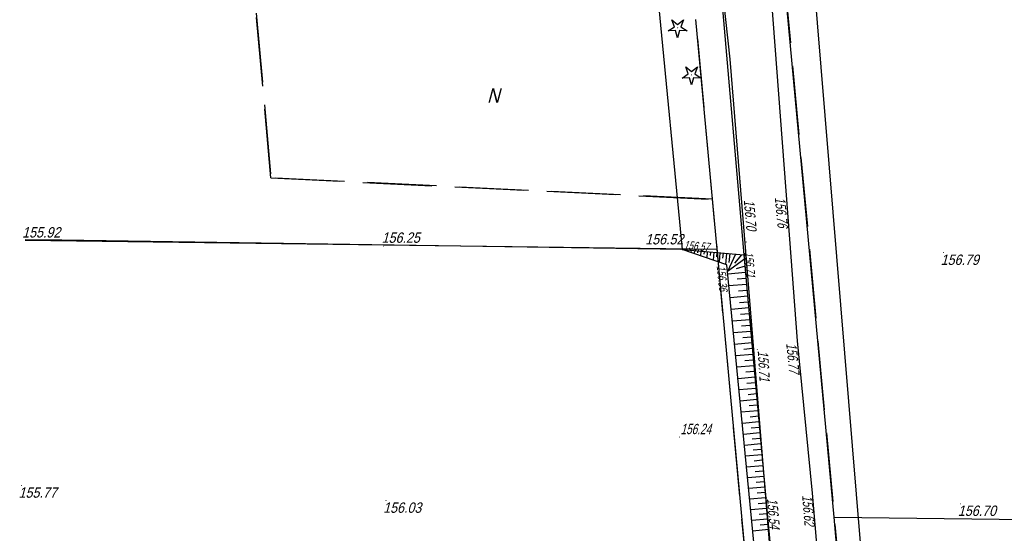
# Model space of a CAD drawing. Header units: metres. Extents: x 6582395 to 6583921, y 5752654 to 5753685.
# Tile 15 of 42: x 6583000 to 6583086, y 5753236 to 5753280. Entities that reach past the tile are written whole.
import ezdxf

# ---------------------------------------------------------------- set-up
doc = ezdxf.new("R2010")
doc.units = ezdxf.units.M
doc.header["$LTSCALE"] = 2
for name, pattern in [('1.0_0.5', [38.1, 25.4, -12.7]), ('1.5_0.5', [50.8, 38.1, -12.7]), ('GESTRICHELT', [4, 3, -1]), ('mz1.25_0.5', [44.45, 31.75, -12.7])]:
    doc.linetypes.add(name, pattern=pattern)
for name, color, linetype in [('000 Inne (niezydentyfikowane)', 7, 'Continuous'), ('210-Oznaczenie użytku', 7, 'Continuous'), ('217-Granica konturu klasyfikcyjnego', 7, 'Continuous'), ('218-Granica użytku', 7, 'Continuous'), ('219-Linia granicy', 7, 'Continuous'), ('403-Punkt określonej wysokości', 7, 'Continuous'), ('403-Punkt określonej wysokości - rzędna', 7, 'Continuous'), ('403-Punkt określonej wysokości-Atr2', 7, 'Continuous'), ('420-Krawędź jezdni', 7, 'Continuous'), ('581-Oś przewodu-SWPOD', 7, 'Continuous'), ('801-Punkt określonej wysokości', 7, 'Continuous'), ('902-Ogrodzenie trwałe symb.', 7, 'Continuous'), ('drzewo iglaste (punkt)', 7, 'Continuous'), ('jezdnia (powierzchnia)', 7, 'Continuous'), ('przewód telekomunikacyjny (linia)', 7, 'Continuous'), ('punkt wysokościowy sztuczny', 7, 'Continuous'), ('punkt wysokościowy sztuczny-Atr2', 7, 'Continuous'), ('skarpa nieumocniona (powierzchnia)', 7, 'Continuous')]:
    doc.layers.add(name, color=color, linetype=linetype)
doc.styles.add('STIL4', font='txt')
doc.linetypes.add('902-500', pattern='A,95.25,0,[2,014 Plan fotowoltaika Florentynow Mariampol zal 1.shx,S=0.058796,R=0,X=0,Y=0],95.25', length=190.5)

# ---------------------------------------------------------------- blocks, each defined once
blk = doc.blocks.new('801')
at = {"linetype": 'Continuous'}
blk.add_hatch(color=7, dxfattribs=at).paths.add_polyline_path([(0.045, 0, -1), (-0.045, 0, -1)], flags=16)
blk = doc.blocks.new('OP011')
at = {"linetype": 'Continuous'}
blk.add_hatch(color=256, dxfattribs=at).paths.add_polyline_path([(0.05, 0, -1), (-0.05, 0, -1)], flags=16)
for p, q in [((-0.828, -0.268), (-0.283, 0.093)), ((-0.283, 0.093), (-0.512, 0.706)), ((-0.512, 0.706), (0, 0.299)), ((0, 0.299), (0.512, 0.706)), ((0.512, 0.706), (0.283, 0.093)), ((0.283, 0.093), (0.828, -0.268)), ((-0.175, -0.24), (-0.828, -0.268)), ((0, -0.87), (-0.175, -0.24)), ((0.175, -0.24), (0, -0.87)), ((0.828, -0.268), (0.175, -0.24))]:
    blk.add_line(p, q, dxfattribs=at)
blk = doc.blocks.new('PW02')
at = {"linetype": 'Continuous'}
blk.add_hatch(color=256, dxfattribs=at).paths.add_polyline_path([(0.045, 0, -1), (-0.045, 0, -1)], flags=16)

msp = doc.modelspace()

# ---------------------------------------------------------------- linework, layer by layer
at = {"layer": '000 Inne (niezydentyfikowane)', "color": 7, "linetype": 'Continuous'}
for p, q in [((6583058.49, 5753260.4), (6583058.48, 5753260.27)), ((6583058.77, 5753260.37), (6583058.76, 5753260.27)), ((6583059.05, 5753260.35), (6583059.03, 5753260.08)), ((6583059.33, 5753260.32), (6583059.31, 5753260.16)), ((6583059.61, 5753260.3), (6583059.57, 5753259.89)), ((6583059.89, 5753260.27), (6583059.87, 5753260.04)), ((6583060.17, 5753260.25), (6583060.12, 5753259.7)), ((6583060.45, 5753260.22), (6583060.42, 5753259.92)), ((6583060.73, 5753260.2), (6583060.67, 5753259.51)), ((6583061.01, 5753260.18), (6583060.98, 5753259.8)), ((6583061.27, 5753260.15), (6583061.2, 5753259.33)), ((6583061.54, 5753260.13), (6583061.5, 5753259.69)), ((6583061.83, 5753260.1), (6583061.74, 5753259.14)), ((6583062.61, 5753260.04), (6583061.93, 5753258.53)), ((6583062.14, 5753260.08), (6583062.03, 5753259.3)), ((6583063.13, 5753259.99), (6583062.53, 5753259.26)), ((6583063.39, 5753259.59), (6583061.93, 5753258.53)), ((6583063.45, 5753258.99), (6583062.69, 5753258.76)), ((6583063.5, 5753258.44), (6583061.95, 5753258.31)), ((6583063.59, 5753257.4), (6583062.05, 5753257.27)), ((6583063.54, 5753257.92), (6583062.77, 5753257.85)), ((6583063.63, 5753256.89), (6583062.87, 5753256.82)), ((6583063.68, 5753256.38), (6583062.15, 5753256.24)), ((6583063.73, 5753255.87), (6583062.96, 5753255.8)), ((6583063.77, 5753255.36), (6583062.25, 5753255.22)), ((6583063.82, 5753254.85), (6583063.06, 5753254.78)), ((6583063.86, 5753254.34), (6583062.35, 5753254.21)), ((6583063.91, 5753253.84), (6583063.15, 5753253.77)), ((6583063.95, 5753253.33), (6583062.45, 5753253.2)), ((6583064.04, 5753252.33), (6583062.54, 5753252.2)), ((6583064, 5753252.83), (6583063.25, 5753252.76)), ((6583064.13, 5753251.33), (6583062.64, 5753251.2)), ((6583064.09, 5753251.83), (6583063.34, 5753251.76)), ((6583064.17, 5753250.84), (6583063.43, 5753250.77)), ((6583064.22, 5753250.34), (6583062.74, 5753250.21)), ((6583064.26, 5753249.85), (6583063.53, 5753249.78)), ((6583064.31, 5753249.36), (6583062.84, 5753249.22)), ((6583064.35, 5753248.86), (6583063.62, 5753248.8)), ((6583064.39, 5753248.37), (6583062.93, 5753248.24)), ((6583064.44, 5753247.89), (6583063.71, 5753247.82)), ((6583064.48, 5753247.4), (6583063.03, 5753247.27)), ((6583064.57, 5753246.43), (6583063.12, 5753246.3)), ((6583064.52, 5753246.91), (6583063.8, 5753246.85)), ((6583064.65, 5753245.47), (6583063.22, 5753245.34)), ((6583064.61, 5753245.95), (6583063.89, 5753245.88)), ((6583064.74, 5753244.51), (6583063.31, 5753244.38)), ((6583064.7, 5753244.99), (6583063.98, 5753244.92)), ((6583064.78, 5753244.03), (6583064.07, 5753243.97)), ((6583064.82, 5753243.55), (6583063.4, 5753243.43)), ((6583064.87, 5753243.08), (6583064.16, 5753243.02)), ((6583064.91, 5753242.61), (6583063.49, 5753242.48)), ((6583064.95, 5753242.13), (6583064.25, 5753242.07)), ((6583064.99, 5753241.66), (6583063.59, 5753241.54)), ((6583065.03, 5753241.2), (6583064.33, 5753241.13)), ((6583065.08, 5753240.73), (6583063.68, 5753240.6)), ((6583065.12, 5753240.26), (6583064.42, 5753240.2)), ((6583065.16, 5753239.8), (6583063.77, 5753239.67)), ((6583065.2, 5753239.33), (6583064.51, 5753239.27)), ((6583065.24, 5753238.87), (6583063.86, 5753238.75)), ((6583065.32, 5753237.95), (6583063.95, 5753237.82)), ((6583065.28, 5753238.41), (6583064.59, 5753238.35)), ((6583065.41, 5753237.03), (6583064.04, 5753236.9)), ((6583065.37, 5753237.49), (6583064.68, 5753237.42)), ((6583065.49, 5753236.12), (6583064.13, 5753235.99)), ((6583065.45, 5753236.57), (6583064.77, 5753236.51))]:
    msp.add_line(p, q, dxfattribs=at)
at = {"layer": '217-Granica konturu klasyfikcyjnego', "color": 3, "linetype": 'GESTRICHELT'}
for p, q in [((6583061.7, 5753340.12), (6583076.15, 5753183.34)), ((6583022.28, 5753266.65), (6583021.02, 5753280.96)), ((6583060.63, 5753264.8), (6583022.28, 5753266.65)), ((6583068.13, 5753183.24), (6583060.63, 5753264.8))]:
    msp.add_line(p, q, dxfattribs=at)
at = {"layer": '218-Granica użytku', "color": 3, "linetype": 'GESTRICHELT'}
for p, q in [((6583061.7, 5753340.12), (6583076.15, 5753183.34)), ((6583021.02, 5753280.96), (6583022.28, 5753266.65)), ((6583060.63, 5753264.8), (6583059.19, 5753280.4)), ((6583022.28, 5753266.65), (6583060.63, 5753264.8)), ((6583068.13, 5753183.24), (6583060.63, 5753264.8))]:
    msp.add_line(p, q, dxfattribs=at)
at = {"layer": '219-Linia granicy', "color": 7, "linetype": 'Continuous'}
for p, q in [((6583071.18, 5753237.19), (6583067.12, 5753281.25)), ((6583061.03, 5753260.48), (6583059.19, 5753280.4)), ((6583000.954, 5753261.258), (6583061.03, 5753260.48)), ((6583068.13, 5753183.24), (6583061.03, 5753260.48)), ((6583076.15, 5753183.34), (6583071.18, 5753237.19)), ((6583071.18, 5753237.19), (6583106.93, 5753236.76))]:
    msp.add_line(p, q, dxfattribs=at)
at = {"layer": '420-Krawędź jezdni', "color": 7, "linetype": '1.0_0.5'}
msp.add_lwpolyline([(6583052.61, 5753376.41), (6583054.95, 5753355.49), (6583058.32, 5753321.15), (6583060.99, 5753286.92), (6583063.36, 5753259.97), (6583065.36, 5753237.55), (6583067.36, 5753216.12), (6583069.46, 5753193.3), (6583074.13, 5753139.59), (6583078.81, 5753099.98), (6583082.8, 5753058.82), (6583085.22, 5753029.41), (6583090.51, 5752976.47), (6583094.43, 5752924.48), (6583102.94, 5752827.03), (6583103.6, 5752824.18), (6583106.56, 5752807.32), (6583108.67, 5752790.61)], dxfattribs=at)
at = {"layer": '581-Oś przewodu-SWPOD', "color": 5, "linetype": 'Continuous'}
msp.add_lwpolyline([(6583087.51, 5753075.46), (6583079.57, 5753161.18), (6583066.67, 5753317.25)], dxfattribs=at)
at = {"layer": '902-Ogrodzenie trwałe symb.', "color": 7, "linetype": '902-500'}
for p, q in [((6583053.7, 5753304.95), (6583057.99, 5753260.44)), ((6583004.15, 5753261.24), (6583000.954, 5753261.283)), ((6583057.99, 5753260.44), (6583004.15, 5753261.24))]:
    msp.add_line(p, q, dxfattribs=at)
at = {"layer": 'jezdnia (powierzchnia)', "color": 7, "linetype": '1.5_0.5'}
msp.add_lwpolyline([(6583032.49, 5753654.73), (6583037.27, 5753599.96), (6583044.65, 5753525.99), (6583046.76, 5753506.39), (6583049.16, 5753478.12), (6583051.99, 5753434.68), (6583056.63, 5753392.07), (6583057.38, 5753371.72), (6583062.35, 5753321.29), (6583065.34, 5753287.34), (6583067.32, 5753261.34), (6583067.97, 5753252.5), (6583069.29, 5753239.28), (6583071.18, 5753216.58), (6583073.42, 5753193.74), (6583075.2, 5753171.76)], dxfattribs=at)
at = {"layer": 'przewód telekomunikacyjny (linia)', "color": 30, "linetype": 'Continuous'}
msp.add_lwpolyline([(6583085.54, 5753014.19), (6583083.15, 5753044.14), (6583082.44, 5753062.15), (6583073.77, 5753139.61), (6583069.85, 5753182.43), (6583062.16, 5753276.97), (6583059.57, 5753300.57), (6583056.64, 5753317.05), (6583051.57, 5753365), (6583048.1, 5753441.14), (6583045.26, 5753477.44), (6583043.09, 5753490.95), (6583038.47, 5753530.67), (6583034.68, 5753562.68), (6583032.56, 5753600.02), (6583027.78, 5753654.79), (6583026.993, 5753662.13)], dxfattribs=at)
at = {"layer": 'skarpa nieumocniona (powierzchnia)', "color": 7, "linetype": 'mz1.25_0.5'}
msp.add_lwpolyline([(6583069.99, 5753183.96), (6583068.54, 5753185.77), (6583066.26, 5753214.19), (6583061.87, 5753259.1), (6583057.99, 5753260.44), (6583063.36, 5753259.97), (6583065.36, 5753237.55), (6583067.36, 5753216.28), (6583069.46, 5753193.3)], close=True, dxfattribs=at)

# ---------------------------------------------------------------- block references
at = {"layer": '403-Punkt określonej wysokości', "xscale": 0.9999999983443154, "yscale": 0.9999999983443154}
for p in [(6583063.55, 5753261.09), (6583067.32, 5753261.34), (6583080.68, 5753260.17), (6583067.97, 5753252.5), (6583064.51, 5753251.76), (6583057.76, 5753244.15), (6583069.29, 5753239.28), (6583065.31, 5753238.86), (6583082.17, 5753238.36)]:
    msp.add_blockref('801', p, dxfattribs=at)
at = {"layer": '801-Punkt określonej wysokości', "xscale": 0.9999999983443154, "yscale": 0.9999999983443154}
for p in [(6583001.01, 5753261.21), (6583001.01, 5753261.21), (6583032.08, 5753260.72), (6583032.08, 5753260.72), (6583080.68, 5753260.17), (6583080.68, 5753260.17), (6583000.63, 5753239.95), (6583000.63, 5753239.95), (6583032.28, 5753238.64), (6583032.28, 5753238.64), (6583082.17, 5753238.36), (6583082.17, 5753238.36)]:
    msp.add_blockref('801', p, dxfattribs=at)
at = {"layer": 'drzewo iglaste (punkt)', "xscale": 0.9999999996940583, "yscale": 1.000000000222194}
for p in [(6583057.6, 5753279.69), (6583058.81, 5753275.6)]:
    msp.add_blockref('OP011', p, dxfattribs=at)
at = {"layer": 'punkt wysokościowy sztuczny', "xscale": 0.9999999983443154, "yscale": 0.9999999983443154}
for p in [(6583057.87, 5753260.45), (6583063.36, 5753259.97), (6583061.87, 5753259.1)]:
    msp.add_blockref('PW02', p, dxfattribs=at)

# ---------------------------------------------------------------- texts
at = {"layer": '210-Oznaczenie użytku', "color": 3, "style": 'STIL4', "oblique": 15, "width": 0.9}
msp.add_text('N', height=1.25, dxfattribs=at).set_placement((6583041.05, 5753273.19))
at = {"layer": '403-Punkt określonej wysokości - rzędna', "color": 7, "style": 'STIL4', "oblique": 15, "width": 0.9}
for s, p in [('155.92', (6583000.693, 5753261.479)), ('156.25', (6583031.903, 5753261.019)), ('155.77', (6583000.383, 5753238.879)), ('156.03', (6583032.033, 5753237.569))]:
    msp.add_text(s, height=0.9, rotation=-0.001, dxfattribs=at).set_placement(p)
for s, p in [('156.52', (6583054.783, 5753260.879)), ('156.79', (6583080.433, 5753259.099)), ('155.77', (6583000.383, 5753238.879)), ('156.03', (6583032.033, 5753237.569)), ('156.70', (6583081.923, 5753237.299))]:
    msp.add_text(s, height=0.9, dxfattribs=at).set_placement(p)
at = {"layer": '403-Punkt określonej wysokości-Atr2', "color": 7, "style": 'STIL4', "oblique": 15, "width": 0.72}
for s, rotation, p in [('156.70', -85.095, (6583063.34, 5753264.73)), ('156.76', -84.589, (6583066.03, 5753264.96)), ('156.77', -84.298, (6583067.02, 5753252.28)), ('156.71', -86.452, (6583064.55, 5753251.64)), ('156.54', -84.813, (6583065.35, 5753238.8)), ('156.62', -85.241, (6583068.4, 5753239.08))]:
    msp.add_text(s, height=0.9, rotation=rotation, dxfattribs=at).set_placement(p)
msp.add_text('156.24', height=0.9, dxfattribs=at).set_placement((6583057.85, 5753244.4))
at = {"layer": 'punkt wysokościowy sztuczny-Atr2', "color": 7, "style": 'STIL4', "oblique": 15, "width": 0.72}
for s, rotation, p in [('156.57', -5.002, (6583058.104, 5753260.461)), ('156.71', -84.903, (6583063.399, 5753260.209)), ('156.36', -84.417, (6583060.988, 5753259.011))]:
    msp.add_text(s, height=0.75, rotation=rotation, dxfattribs=at).set_placement(p)

doc.saveas('drawing.dxf')
